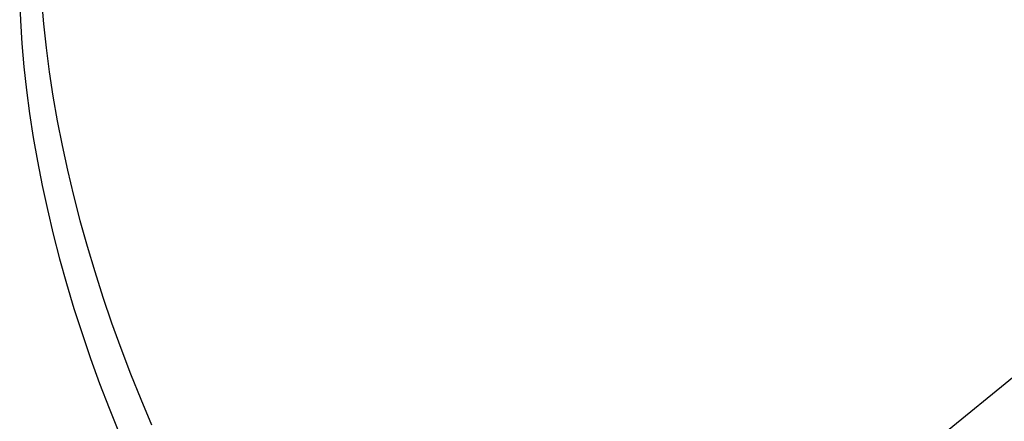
# Model space of a CAD drawing. Header units: millimetres. Extents: x -104 to 128, y -124 to 124.
# Tile 4 of 256: x -104.35 to -94.12, y -113.45 to -109.28. Entities that reach past the tile are written whole.
import ezdxf

# ---------------------------------------------------------------- set-up
doc = ezdxf.new("R2010")
doc.units = ezdxf.units.MM
doc.header["$MEASUREMENT"] = 0
doc.layers.add('Predefinito', color=5, linetype='Continuous')

msp = doc.modelspace()

# ---------------------------------------------------------------- linework, layer by layer
at = {"layer": 'Predefinito', "extrusion": (-0.612372, -0.5, 0.612372)}
for points in [[(39.553, 1216.1), (39.549, 1216.384), (39.539, 1216.668), (39.521, 1216.951), (39.497, 1217.233), (39.465, 1217.515), (39.427, 1217.796), (39.382, 1218.076), (39.329, 1218.356), (39.27, 1218.634), (39.204, 1218.909), (39.132, 1219.182), (39.053, 1219.452), (38.968, 1219.72), (38.876, 1219.986), (38.778, 1220.249), (38.674, 1220.51), (38.563, 1220.768), (38.445, 1221.023), (38.322, 1221.277), (38.191, 1221.527), (38.054, 1221.776), (37.911, 1222.021), (37.762, 1222.263), (37.607, 1222.5), (37.447, 1222.732), (37.282, 1222.96), (37.112, 1223.184), (36.936, 1223.403), (36.755, 1223.617), (36.569, 1223.828), (36.378, 1224.034), (36.181, 1224.235), (35.979, 1224.432), (35.772, 1224.624), (35.505, 1224.858), (35.341, 1224.995), (35.12, 1225.172), (34.895, 1225.343), (34.666, 1225.508), (34.434, 1225.667), (34.198, 1225.82), (33.959, 1225.967), (33.716, 1226.108), (33.47, 1226.244), (33.221, 1226.373), (32.968, 1226.497), (32.711, 1226.614), (32.451, 1226.725), (32.121, 1226.856), (31.92, 1226.93), (31.652, 1227.022), (31.383, 1227.107), (31.112, 1227.185), (30.84, 1227.257), (30.567, 1227.321), (30.292, 1227.379), (30.016, 1227.431), (29.739, 1227.475), (29.46, 1227.513), (29.18, 1227.544), (28.899, 1227.568), (28.616, 1227.586), (28.332, 1227.596), (28.048, 1227.6), (27.765, 1227.596), (27.483, 1227.585), (27.202, 1227.568), (26.921, 1227.544), (26.642, 1227.513), (26.364, 1227.475), (26.087, 1227.43), (25.811, 1227.379), (25.535, 1227.321), (25.261, 1227.256), (24.988, 1227.184), (24.716, 1227.105), (24.444, 1227.019), (24.176, 1226.926), (23.911, 1226.828), (23.649, 1226.723), (23.39, 1226.612), (23.135, 1226.495), (22.882, 1226.372), (22.633, 1226.242), (22.387, 1226.107), (22.144, 1225.966), (21.905, 1225.818), (21.668, 1225.664), (21.435, 1225.505), (21.148, 1225.296), (20.978, 1225.166), (20.757, 1224.989), (20.541, 1224.807), (20.329, 1224.62), (20.123, 1224.429), (19.922, 1224.232), (19.726, 1224.031), (19.535, 1223.826), (19.349, 1223.615), (19.168, 1223.4), (18.991, 1223.181), (18.82, 1222.956), (18.655, 1222.727), (18.494, 1222.493), (18.339, 1222.255), (18.19, 1222.013), (18.048, 1221.769), (17.912, 1221.522), (17.782, 1221.273), (17.659, 1221.02), (17.542, 1220.765), (17.431, 1220.507), (17.326, 1220.246), (17.228, 1219.983), (17.136, 1219.717), (17.051, 1219.447), (16.972, 1219.176), (16.899, 1218.901), (16.833, 1218.624), (16.774, 1218.347), (16.723, 1218.068), (16.668, 1217.726)], [(16.553, 1216.096), (16.558, 1215.747), (16.57, 1215.464), (16.589, 1215.182), (16.615, 1214.901), (16.648, 1214.621), (16.688, 1214.343), (16.734, 1214.065), (16.788, 1213.788), (16.848, 1213.512), (16.915, 1213.237), (16.989, 1212.964), (17.07, 1212.691), (17.157, 1212.421), (17.251, 1212.153), (17.351, 1211.889), (17.458, 1211.628), (17.57, 1211.371), (17.689, 1211.116), (17.814, 1210.864), (17.945, 1210.616), (18.082, 1210.37), (18.225, 1210.128), (18.374, 1209.889), (18.53, 1209.653), (18.691, 1209.42), (18.86, 1209.191), (19.033, 1208.966), (19.211, 1208.746), (19.394, 1208.531), (19.582, 1208.321), (19.775, 1208.116), (19.973, 1207.917), (20.175, 1207.722), (20.382, 1207.532), (20.594, 1207.347), (20.81, 1207.167), (21.031, 1206.992), (21.257, 1206.822), (21.488, 1206.657), (21.724, 1206.498), (21.963, 1206.344), (22.205, 1206.198), (22.449, 1206.057), (22.697, 1205.923), (22.947, 1205.795), (23.201, 1205.673), (23.457, 1205.558), (23.715, 1205.449), (23.977, 1205.346), (24.242, 1205.249), (24.509, 1205.159), (24.78, 1205.075), (25.053, 1204.998), (25.328, 1204.927), (25.605, 1204.863), (25.882, 1204.806), (26.159, 1204.757), (26.437, 1204.714), (26.716, 1204.678), (26.995, 1204.648), (27.275, 1204.626), (27.556, 1204.61), (27.837, 1204.602), (28.119, 1204.6), (28.401, 1204.605), (28.684, 1204.617), (28.968, 1204.636), (29.251, 1204.662), (29.532, 1204.695), (29.812, 1204.735), (30.09, 1204.781), (30.366, 1204.835), (30.641, 1204.895), (30.914, 1204.961), (31.185, 1205.034), (31.454, 1205.114), (31.722, 1205.201), (31.988, 1205.294), (32.252, 1205.394), (32.515, 1205.501), (32.776, 1205.614), (33.033, 1205.734), (33.287, 1205.86), (33.537, 1205.991), (33.783, 1206.129), (34.025, 1206.272), (34.263, 1206.421), (34.498, 1206.575), (34.728, 1206.735), (34.955, 1206.901), (35.178, 1207.073), (35.398, 1207.251), (35.613, 1207.434), (35.824, 1207.623), (36.032, 1207.818), (36.234, 1208.017), (36.43, 1208.221), (36.621, 1208.429), (36.806, 1208.641), (36.986, 1208.857), (37.16, 1209.078), (37.329, 1209.302), (37.492, 1209.531), (37.65, 1209.763), (37.802, 1210), (37.949, 1210.241), (38.09, 1210.487), (38.226, 1210.736), (38.355, 1210.99), (38.478, 1211.245), (38.594, 1211.503), (38.704, 1211.763), (38.807, 1212.025), (38.903, 1212.289), (38.993, 1212.555), (39.076, 1212.823), (39.153, 1213.093), (39.223, 1213.366), (39.287, 1213.64), (39.344, 1213.917), (39.394, 1214.196), (39.438, 1214.477)]]:
    msp.add_lwpolyline(points, dxfattribs=at)
at = {"layer": 'Predefinito', "extrusion": (0.935414, 0.327327, 0.133631)}
msp.add_lwpolyline([(-86.711, 1648.957), (-65.224, 1657.162)], dxfattribs=at)
at = {"layer": 'Predefinito', "extrusion": (-0.078405, 0.809188, 0.582295)}
msp.add_lwpolyline([(114.16, 1393.716), (114.175, 1393.733), (114.189, 1393.75), (114.203, 1393.768), (114.216, 1393.786), (114.23, 1393.805), (114.242, 1393.824), (114.255, 1393.844), (114.267, 1393.864), (114.279, 1393.885), (114.291, 1393.906), (114.302, 1393.927), (114.312, 1393.949), (114.322, 1393.971), (114.332, 1393.993), (114.341, 1394.016), (114.349, 1394.039), (114.357, 1394.063), (114.365, 1394.087), (114.372, 1394.111), (114.378, 1394.135), (114.384, 1394.16), (114.389, 1394.185), (114.393, 1394.21), (114.397, 1394.235), (114.401, 1394.261), (114.403, 1394.286), (114.405, 1394.312), (114.406, 1394.338), (114.407, 1394.364), (114.407, 1394.39), (114.406, 1394.415), (114.405, 1394.441), (114.403, 1394.467), (114.4, 1394.493), (114.396, 1394.518), (114.392, 1394.544), (114.388, 1394.569), (114.382, 1394.594), (114.376, 1394.619), (114.37, 1394.644), (114.362, 1394.669), (114.355, 1394.693), (114.346, 1394.717), (114.337, 1394.741), (114.328, 1394.764), (114.318, 1394.787), (114.307, 1394.81), (114.296, 1394.832), (114.284, 1394.854), (114.272, 1394.875), (114.26, 1394.896), (114.247, 1394.917), (114.233, 1394.937), (114.219, 1394.957), (114.205, 1394.976), (114.191, 1394.995), (114.176, 1395.013), (114.161, 1395.031), (114.145, 1395.048), (114.13, 1395.065), (114.114, 1395.081), (114.098, 1395.097), (114.081, 1395.112), (114.065, 1395.127)], dxfattribs=at)
at = {"layer": 'Predefinito', "extrusion": (-0.154793, 0.835436, 0.527338)}
msp.add_lwpolyline([(122.32, 1443.126), (122.336, 1443.142), (122.35, 1443.159), (122.365, 1443.176), (122.38, 1443.194), (122.394, 1443.212), (122.408, 1443.23), (122.421, 1443.249), (122.434, 1443.269), (122.447, 1443.289), (122.46, 1443.309), (122.472, 1443.33), (122.483, 1443.351), (122.494, 1443.373), (122.505, 1443.395), (122.515, 1443.417), (122.525, 1443.44), (122.534, 1443.463), (122.543, 1443.487), (122.551, 1443.51), (122.558, 1443.535), (122.565, 1443.559), (122.571, 1443.584), (122.577, 1443.608), (122.582, 1443.633), (122.587, 1443.659), (122.59, 1443.684), (122.594, 1443.71), (122.596, 1443.735), (122.598, 1443.761), (122.599, 1443.787), (122.6, 1443.813), (122.599, 1443.839), (122.599, 1443.865), (122.597, 1443.89), (122.595, 1443.916), (122.592, 1443.942), (122.589, 1443.967), (122.584, 1443.993), (122.58, 1444.018), (122.574, 1444.043), (122.568, 1444.068), (122.561, 1444.093), (122.554, 1444.117), (122.546, 1444.141), (122.538, 1444.165), (122.529, 1444.188), (122.519, 1444.211), (122.509, 1444.234), (122.499, 1444.257), (122.488, 1444.279), (122.476, 1444.3), (122.464, 1444.321), (122.452, 1444.342), (122.439, 1444.363), (122.426, 1444.382), (122.412, 1444.402), (122.398, 1444.421), (122.384, 1444.439), (122.37, 1444.457), (122.355, 1444.475), (122.34, 1444.492), (122.324, 1444.508), (122.309, 1444.524), (122.293, 1444.54)], dxfattribs=at)
at = {"layer": 'Predefinito', "extrusion": (-0.229947, 0.853757, 0.467143)}
msp.add_lwpolyline([(129.118, 1489.723), (129.134, 1489.738), (129.149, 1489.754), (129.165, 1489.771), (129.18, 1489.788), (129.195, 1489.805), (129.209, 1489.823), (129.224, 1489.842), (129.238, 1489.861), (129.251, 1489.88), (129.264, 1489.9), (129.277, 1489.92), (129.29, 1489.941), (129.302, 1489.962), (129.313, 1489.984), (129.324, 1490.006), (129.335, 1490.028), (129.345, 1490.051), (129.354, 1490.074), (129.363, 1490.098), (129.372, 1490.121), (129.38, 1490.145), (129.387, 1490.17), (129.394, 1490.194), (129.4, 1490.219), (129.405, 1490.244), (129.41, 1490.269), (129.414, 1490.295), (129.418, 1490.32), (129.42, 1490.346), (129.423, 1490.372), (129.424, 1490.398), (129.425, 1490.424), (129.425, 1490.45), (129.425, 1490.475), (129.424, 1490.501), (129.422, 1490.527), (129.419, 1490.553), (129.416, 1490.578), (129.412, 1490.604), (129.408, 1490.629), (129.403, 1490.654), (129.397, 1490.679), (129.391, 1490.703), (129.384, 1490.728), (129.377, 1490.752), (129.369, 1490.776), (129.36, 1490.799), (129.351, 1490.822), (129.341, 1490.845), (129.331, 1490.868), (129.32, 1490.89), (129.309, 1490.911), (129.298, 1490.933), (129.286, 1490.953), (129.273, 1490.974), (129.261, 1490.994), (129.247, 1491.013), (129.234, 1491.032), (129.22, 1491.051), (129.206, 1491.069), (129.191, 1491.087), (129.177, 1491.104), (129.162, 1491.12), (129.147, 1491.137)], dxfattribs=at)
at = {"layer": 'Predefinito', "extrusion": (-0.24854, 0.857082, 0.451264)}
msp.add_lwpolyline([(130.64, 1500.799), (130.655, 1500.815), (130.671, 1500.831), (130.687, 1500.847), (130.702, 1500.864), (130.717, 1500.881), (130.732, 1500.899), (130.746, 1500.918), (130.76, 1500.936), (130.774, 1500.956), (130.788, 1500.975), (130.801, 1500.996), (130.813, 1501.016), (130.825, 1501.037), (130.837, 1501.059), (130.848, 1501.081), (130.859, 1501.103), (130.869, 1501.126), (130.879, 1501.149), (130.888, 1501.172), (130.897, 1501.196), (130.905, 1501.22), (130.913, 1501.244), (130.919, 1501.269), (130.926, 1501.293), (130.931, 1501.318), (130.936, 1501.344), (130.941, 1501.369), (130.945, 1501.395), (130.948, 1501.42), (130.95, 1501.446), (130.952, 1501.472), (130.953, 1501.498), (130.953, 1501.524), (130.953, 1501.549), (130.952, 1501.575), (130.951, 1501.601), (130.948, 1501.627), (130.945, 1501.652), (130.942, 1501.678), (130.938, 1501.703), (130.933, 1501.728), (130.927, 1501.753), (130.921, 1501.778), (130.915, 1501.802), (130.907, 1501.826), (130.9, 1501.85), (130.891, 1501.874), (130.882, 1501.897), (130.873, 1501.92), (130.863, 1501.942), (130.852, 1501.965), (130.841, 1501.986), (130.83, 1502.008), (130.818, 1502.029), (130.806, 1502.049), (130.793, 1502.069), (130.78, 1502.089), (130.767, 1502.108), (130.753, 1502.127), (130.739, 1502.145), (130.725, 1502.163), (130.711, 1502.18), (130.696, 1502.197), (130.681, 1502.213)], dxfattribs=at)
at = {"layer": 'Predefinito', "extrusion": (-0.257807, 0.858552, 0.443198)}
msp.add_lwpolyline([(131.376, 1506.24), (131.392, 1506.255), (131.408, 1506.271), (131.424, 1506.288), (131.439, 1506.304), (131.454, 1506.322), (131.469, 1506.34), (131.484, 1506.358), (131.498, 1506.377), (131.512, 1506.396), (131.525, 1506.415), (131.538, 1506.436), (131.551, 1506.456), (131.563, 1506.477), (131.575, 1506.499), (131.586, 1506.521), (131.597, 1506.543), (131.608, 1506.565), (131.617, 1506.588), (131.627, 1506.612), (131.636, 1506.635), (131.644, 1506.659), (131.651, 1506.684), (131.658, 1506.708), (131.665, 1506.733), (131.67, 1506.758), (131.676, 1506.783), (131.68, 1506.808), (131.684, 1506.834), (131.687, 1506.86), (131.69, 1506.885), (131.692, 1506.911), (131.693, 1506.937), (131.693, 1506.963), (131.693, 1506.989), (131.692, 1507.015), (131.691, 1507.04), (131.689, 1507.066), (131.686, 1507.092), (131.682, 1507.117), (131.678, 1507.142), (131.674, 1507.168), (131.668, 1507.193), (131.662, 1507.217), (131.656, 1507.242), (131.649, 1507.266), (131.641, 1507.29), (131.633, 1507.313), (131.624, 1507.337), (131.614, 1507.36), (131.605, 1507.382), (131.594, 1507.404), (131.583, 1507.426), (131.572, 1507.448), (131.56, 1507.469), (131.548, 1507.489), (131.536, 1507.509), (131.523, 1507.529), (131.51, 1507.548), (131.496, 1507.567), (131.482, 1507.585), (131.468, 1507.603), (131.453, 1507.62), (131.439, 1507.637), (131.424, 1507.653)], dxfattribs=at)
at = {"layer": 'Predefinito', "extrusion": (-0.267035, 0.859891, 0.435063)}
msp.add_lwpolyline([(132.096, 1511.602), (132.113, 1511.617), (132.128, 1511.633), (132.144, 1511.649), (132.16, 1511.666), (132.175, 1511.683), (132.19, 1511.701), (132.204, 1511.719), (132.218, 1511.738), (132.232, 1511.757), (132.246, 1511.777), (132.259, 1511.797), (132.272, 1511.817), (132.284, 1511.838), (132.296, 1511.86), (132.308, 1511.881), (132.319, 1511.904), (132.329, 1511.926), (132.339, 1511.949), (132.348, 1511.972), (132.357, 1511.996), (132.365, 1512.02), (132.373, 1512.044), (132.38, 1512.069), (132.387, 1512.093), (132.393, 1512.118), (132.398, 1512.144), (132.402, 1512.169), (132.406, 1512.194), (132.41, 1512.22), (132.412, 1512.246), (132.414, 1512.272), (132.416, 1512.297), (132.416, 1512.323), (132.416, 1512.349), (132.416, 1512.375), (132.414, 1512.401), (132.412, 1512.426), (132.409, 1512.452), (132.406, 1512.478), (132.402, 1512.503), (132.397, 1512.528), (132.392, 1512.553), (132.386, 1512.578), (132.38, 1512.602), (132.373, 1512.626), (132.365, 1512.65), (132.357, 1512.674), (132.348, 1512.697), (132.339, 1512.72), (132.329, 1512.743), (132.319, 1512.765), (132.308, 1512.787), (132.297, 1512.808), (132.285, 1512.829), (132.273, 1512.85), (132.261, 1512.87), (132.248, 1512.89), (132.235, 1512.909), (132.221, 1512.928), (132.208, 1512.946), (132.193, 1512.964), (132.179, 1512.982), (132.164, 1512.999), (132.149, 1513.015)], dxfattribs=at)
at = {"layer": 'Predefinito', "extrusion": (-0.303361, 0.863915, 0.402023)}
msp.add_lwpolyline([(134.804, 1532.118), (134.82, 1532.133), (134.837, 1532.149), (134.852, 1532.165), (134.868, 1532.182), (134.884, 1532.199), (134.899, 1532.216), (134.914, 1532.234), (134.928, 1532.253), (134.942, 1532.272), (134.956, 1532.291), (134.97, 1532.311), (134.983, 1532.331), (134.995, 1532.352), (135.008, 1532.373), (135.019, 1532.395), (135.031, 1532.417), (135.042, 1532.439), (135.052, 1532.462), (135.062, 1532.485), (135.071, 1532.509), (135.079, 1532.532), (135.088, 1532.557), (135.095, 1532.581), (135.102, 1532.606), (135.108, 1532.63), (135.114, 1532.656), (135.119, 1532.681), (135.123, 1532.706), (135.127, 1532.732), (135.13, 1532.758), (135.132, 1532.783), (135.134, 1532.809), (135.135, 1532.835), (135.135, 1532.861), (135.135, 1532.887), (135.134, 1532.913), (135.132, 1532.938), (135.13, 1532.964), (135.127, 1532.989), (135.123, 1533.015), (135.119, 1533.04), (135.114, 1533.065), (135.109, 1533.09), (135.103, 1533.115), (135.096, 1533.139), (135.089, 1533.163), (135.081, 1533.187), (135.073, 1533.21), (135.064, 1533.233), (135.054, 1533.256), (135.044, 1533.278), (135.034, 1533.3), (135.023, 1533.322), (135.012, 1533.343), (135, 1533.364), (134.988, 1533.384), (134.975, 1533.404), (134.963, 1533.424), (134.949, 1533.443), (134.936, 1533.461), (134.922, 1533.479), (134.908, 1533.497), (134.893, 1533.514), (134.879, 1533.531)], dxfattribs=at)
at = {"layer": 'Predefinito'}
for points in [[(-100.198, -118.027, 1640.386), (12.517, -25.977, 1527.672)], [(-104.349, -109.056, 1644.715), (-104.34, -109.293, 1644.53), (-104.325, -109.532, 1644.35), (-104.304, -109.773, 1644.174), (-104.278, -110.015, 1644.002), (-104.246, -110.26, 1643.834), (-104.208, -110.506, 1643.671), (-104.165, -110.754, 1643.511), (-104.116, -111.005, 1643.356), (-104.061, -111.256, 1643.205), (-104.001, -111.51, 1643.058), (-103.935, -111.766, 1642.916), (-103.863, -112.024, 1642.777), (-103.785, -112.283, 1642.643), (-103.701, -112.543, 1642.515), (-103.613, -112.802, 1642.392), (-103.52, -113.061, 1642.274), (-103.421, -113.319, 1642.161), (-103.317, -113.578, 1642.054)], [(-104.123, -109.082, 1643.764), (-104.102, -109.329, 1643.584), (-104.075, -109.577, 1643.408), (-104.042, -109.827, 1643.236), (-104.003, -110.08, 1643.069), (-103.959, -110.334, 1642.906), (-103.909, -110.59, 1642.747), (-103.853, -110.848, 1642.592), (-103.791, -111.108, 1642.442), (-103.723, -111.37, 1642.296), (-103.649, -111.634, 1642.154), (-103.57, -111.9, 1642.017), (-103.484, -112.165, 1641.885), (-103.394, -112.43, 1641.759), (-103.298, -112.696, 1641.639), (-103.197, -112.96, 1641.523), (-103.091, -113.225, 1641.413), (-102.98, -113.49, 1641.309)]]:
    msp.add_polyline3d(points, dxfattribs=at)

doc.saveas('drawing.dxf')
